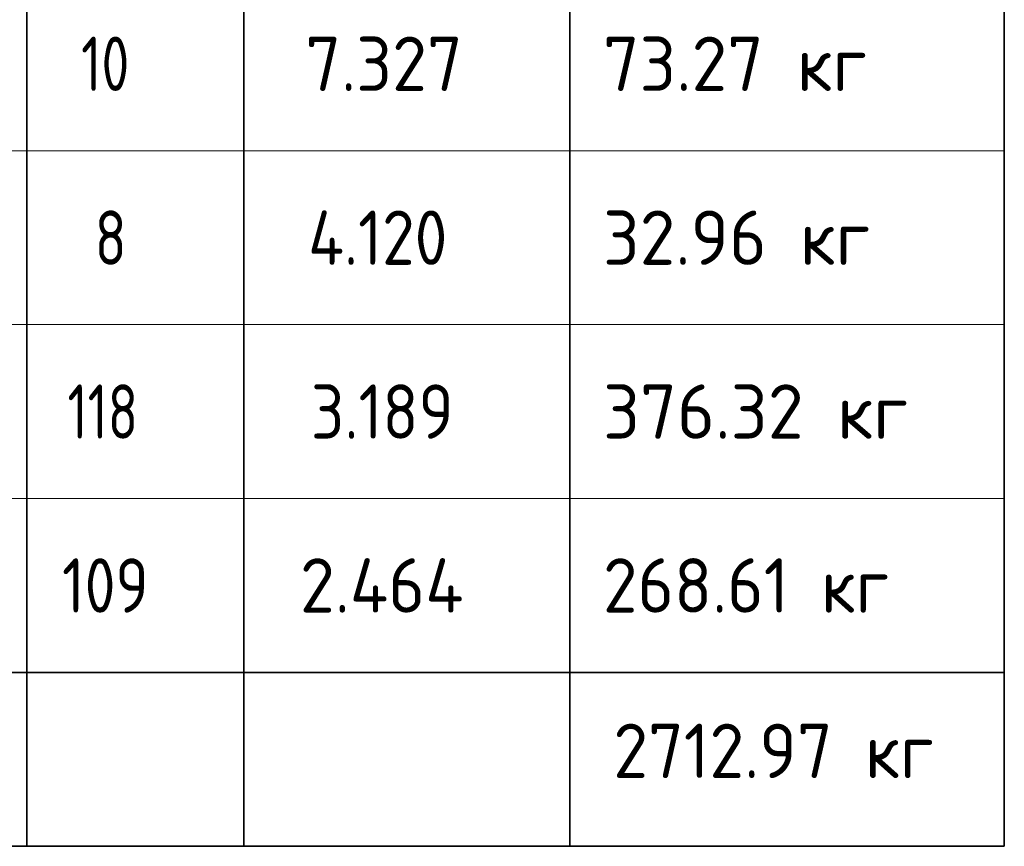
# Model space of a CAD drawing. Header units: metres. Extents: x -38 to 98, y -15 to 19.
# Tile 59 of 64: x 81.63 to 86.16, y 1.14 to 4.94. Entities that reach past the tile are written whole.
import ezdxf

# ---------------------------------------------------------------- set-up
doc = ezdxf.new("R2010")
doc.units = ezdxf.units.M
doc.styles.add('ISOCPEUR', font='txt')

msp = doc.modelspace()

# ---------------------------------------------------------------- linework, layer by layer
at = {"color": 7, "linetype": 'Continuous', "lineweight": 35, "transparency": 33554687}
for p, q in [((81.6585, 5.1419), (81.6585, 4.3419)), ((82.6585, 5.1419), (82.6585, 4.3419)), ((84.1585, 5.1419), (84.1585, 4.3419)), ((86.1585, 5.1419), (86.1585, 4.3419)), ((81.6585, 4.3419), (81.6585, 3.5419)), ((82.6585, 4.3419), (82.6585, 3.5419)), ((84.1585, 4.3419), (84.1585, 3.5419)), ((86.1585, 4.3419), (86.1585, 3.5419)), ((81.6585, 3.5419), (81.6585, 2.7419)), ((82.6585, 3.5419), (82.6585, 2.7419)), ((84.1585, 3.5419), (84.1585, 2.7419)), ((86.1585, 3.5419), (86.1585, 2.7419)), ((81.6585, 2.7419), (81.6585, 1.9419)), ((82.6585, 2.7419), (82.6585, 1.9419)), ((84.1585, 2.7419), (84.1585, 1.9419)), ((86.1585, 2.7419), (86.1585, 1.9419)), ((67.6585, 1.9419), (86.1585, 1.9419)), ((81.6585, 1.9419), (81.6585, 1.1419)), ((82.6585, 1.9419), (82.6585, 1.1419)), ((84.1585, 1.9419), (84.1585, 1.1419)), ((86.1585, 1.1419), (86.1585, 1.9419)), ((67.6585, 1.1419), (86.1585, 1.1419))]:
    msp.add_line(p, q, dxfattribs=at)
at = {"color": 7, "linetype": 'Continuous', "lineweight": 13, "transparency": 33554687}
for p, q in [((86.1585, 4.3419), (67.6585, 4.3419)), ((86.1585, 3.5419), (67.6585, 3.5419)), ((86.1585, 2.7419), (67.6585, 2.7419)), ((86.1585, 1.9419), (67.6585, 1.9419))]:
    msp.add_line(p, q, dxfattribs=at)

# ---------------------------------------------------------------- texts
at = {"color": 7, "linetype": 'Continuous', "lineweight": 35, "transparency": 33554687, "char_height": 0.25, "attachment_point": 7, "style": 'ISOCPEUR'}
for s, insert, width in [('\\W0.75;10', (81.9085, 4.6169), 0.393567), ('\\W0.94;7.327', (82.941, 4.6169), 0.891677), ('\\W0.96;73.27 кг', (84.311, 4.6169), 1.394319), ('\\W0.78;8', (81.971, 3.8169), 0.272006), ('\\W0.88;4.120', (82.9535, 3.8169), 0.859762), ('\\W0.96;32.96 кг', (84.311, 3.8169), 1.394319), ('\\W0.74;118', (81.846, 3.0169), 0.517222), ('\\W0.88;3.189', (82.966, 3.0169), 0.834261), ('\\W0.97;376.32 кг', (84.311, 3.0169), 1.569728), ('\\W0.83;109', (81.821, 2.2169), 0.577922), ('\\W0.94;2.464', (82.916, 2.2169), 0.942221), ('\\W0.93;268.61 кг', (84.311, 2.2169), 1.515712), ('\\W0.94;2712.97 кг', (84.3581, 1.456), 1.691441)]:
    msp.add_mtext(s, dxfattribs=dict(at, insert=insert, width=width))

doc.saveas('drawing.dxf')
